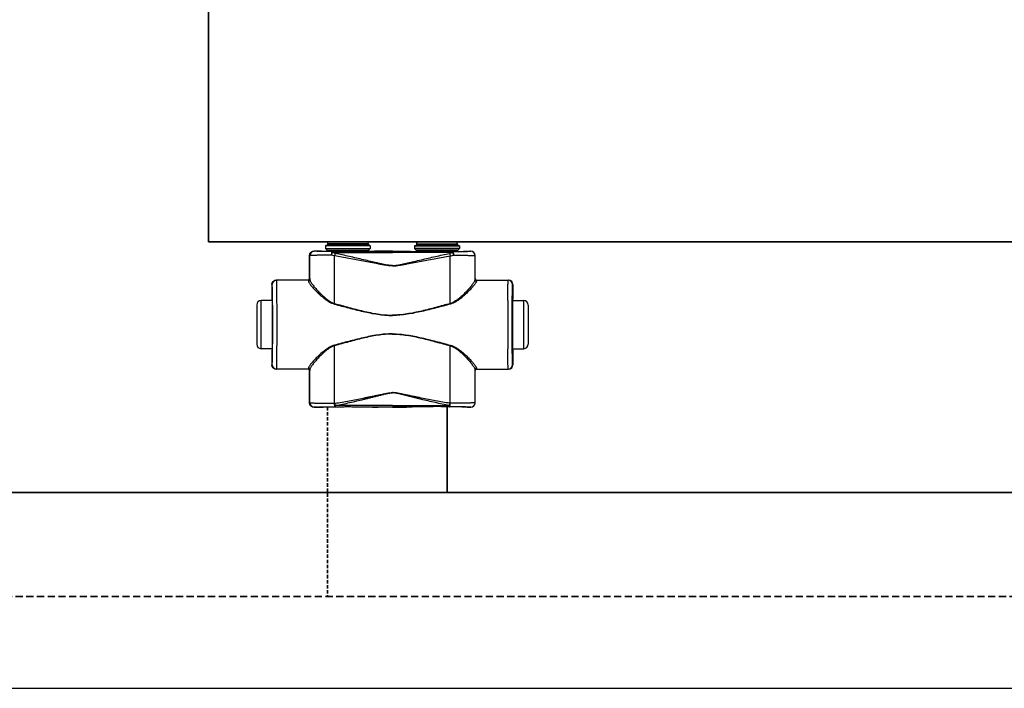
# Model space of a CAD drawing. Header units: millimetres. Extents: x 14365 to 105143, y -126377 to -22383.
# Tile 29 of 191: x 35556 to 36108, y -126377 to -126002. Entities that reach past the tile are written whole.
import ezdxf

# ---------------------------------------------------------------- set-up
doc = ezdxf.new("R2010")
doc.units = ezdxf.units.MM
doc.linetypes.add('VERDECKT', pattern=[9.525, 6.35, -3.175])
doc.linetypes.add('ČÁRKOVANÁ', pattern=[0.75, 0.5, -0.25])
for name, color, linetype, lineweight in [('UT_POTRUBI - PŘÍVOD', 1, 'Continuous', 35), ('UT_POTRUBI - ZPÁTEČKA', 5, 'ČÁRKOVANÁ', 35), ('UT_SCHÉMA_PŘÍVOD', 10, 'Continuous', 35), ('UT_SCHÉMA_ZPÁTEČKA', 172, 'VERDECKT', 35), ('UT_ZAŘÍZENÍ - OT', 3, 'Continuous', 35)]:
    doc.layers.add(name, color=color, linetype=linetype, lineweight=lineweight)

msp = doc.modelspace()

# ---------------------------------------------------------------- linework, layer by layer
at = {"color": 0, "linetype": 'Continuous'}
for p, q in [((35727.45, -126128.53), (35727.15, -126128.83)), ((35752.35, -126128.83), (35727.15, -126128.83)), ((35727.15, -126128.83), (35727.15, -126130.23)), ((35727.15, -126130.23), (35728.1, -126131.19)), ((35727.15, -126130.23), (35752.35, -126130.23)), ((35752.05, -126128.53), (35727.45, -126128.53)), ((35728.1, -126131.19), (35751.4, -126131.19)), ((35751.25, -126127.73), (35728.25, -126127.73)), ((35728.25, -126127.73), (35728.25, -126128.43)), ((35751.25, -126128.43), (35728.25, -126128.43)), ((35728.25, -126131.54), (35751.25, -126131.54)), ((35728.25, -126131.54), (35728.25, -126131.9)), ((35750.15, -126126.63), (35729.35, -126126.63)), ((35751.25, -126127.73), (35751.25, -126128.43)), ((35751.25, -126131.54), (35751.25, -126131.9)), ((35752.35, -126130.23), (35751.4, -126131.19)), ((35752.05, -126128.53), (35752.35, -126128.83)), ((35752.35, -126128.83), (35752.35, -126130.23)), ((35777.45, -126128.53), (35777.15, -126128.83)), ((35777.15, -126128.83), (35802.35, -126128.83)), ((35777.15, -126128.83), (35777.15, -126130.23)), ((35802.35, -126130.23), (35777.15, -126130.23)), ((35777.15, -126130.23), (35778.1, -126131.19)), ((35777.45, -126128.53), (35802.05, -126128.53)), ((35801.4, -126131.19), (35778.1, -126131.19)), ((35778.25, -126127.73), (35778.25, -126128.43)), ((35778.25, -126127.73), (35801.25, -126127.73)), ((35778.25, -126128.43), (35801.25, -126128.43)), ((35801.25, -126131.54), (35778.25, -126131.54)), ((35778.25, -126131.54), (35778.25, -126131.9)), ((35779.35, -126126.63), (35800.15, -126126.63)), ((35801.25, -126127.73), (35801.25, -126128.43)), ((35801.25, -126131.54), (35801.25, -126131.9)), ((35802.35, -126130.23), (35801.4, -126131.19)), ((35802.05, -126128.53), (35802.35, -126128.83)), ((35802.35, -126128.83), (35802.35, -126130.23)), ((35718.37, -126134.36), (35718.25, -126134.23)), ((35718.25, -126147.23), (35718.25, -126134.23)), ((35720.87, -126131.86), (35720.75, -126131.73)), ((35722.4, -126131.73), (35720.75, -126131.73)), ((35722.75, -126131.84), (35722.4, -126131.73)), ((35735.9, -126131.92), (35731.05, -126131.92)), ((35731.05, -126132.62), (35731.05, -126131.92)), ((35731.05, -126132.62), (35764.75, -126132.62)), ((35764.75, -126131.92), (35743.6, -126131.92)), ((35758.5, -126131.73), (35756.75, -126131.84)), ((35764.75, -126131.73), (35758.5, -126131.73)), ((35764.75, -126131.73), (35771, -126131.73)), ((35764.75, -126131.92), (35785.9, -126131.92)), ((35798.45, -126132.62), (35764.75, -126132.62)), ((35771, -126131.73), (35772.75, -126131.84)), ((35793.6, -126131.92), (35798.45, -126131.92)), ((35798.45, -126132.62), (35798.45, -126131.92)), ((35806.75, -126131.84), (35807.1, -126131.73)), ((35807.1, -126131.73), (35808.75, -126131.73)), ((35808.63, -126131.86), (35808.75, -126131.73)), ((35811.13, -126134.36), (35811.25, -126134.23)), ((35811.25, -126147.23), (35811.25, -126134.23)), ((35717.55, -126148.03), (35699.55, -126148.03)), ((35718.25, -126147.23), (35718.35, -126147.23)), ((35811.25, -126147.23), (35811.14, -126147.23)), ((35811.94, -126148.03), (35829.95, -126148.03)), ((35697.26, -126150.53), (35697.05, -126150.53)), ((35697.05, -126150.53), (35697.05, -126158.68)), ((35832.24, -126150.53), (35832.45, -126150.53)), ((35832.45, -126150.53), (35832.45, -126158.68)), ((35697.05, -126158.68), (35697.26, -126159.03)), ((35697.44, -126159.05), (35697.44, -126159.03)), ((35832.06, -126159.05), (35832.06, -126159.03)), ((35832.45, -126158.68), (35832.24, -126159.03)), ((35688.55, -126162.03), (35688.55, -126184.03)), ((35697.3, -126159.53), (35691.05, -126159.53)), ((35691.05, -126186.53), (35691.05, -126159.53)), ((35832.2, -126159.53), (35838.45, -126159.53)), ((35838.45, -126186.53), (35838.45, -126159.53)), ((35840.95, -126162.03), (35840.95, -126184.03)), ((35697.3, -126186.53), (35691.05, -126186.53)), ((35832.2, -126186.53), (35838.45, -126186.53)), ((35697.26, -126187.03), (35697.05, -126187.38)), ((35697.05, -126187.38), (35697.05, -126195.53)), ((35697.44, -126187.03), (35697.44, -126187.02)), ((35832.06, -126187.03), (35832.06, -126187.02)), ((35832.24, -126187.03), (35832.45, -126187.38)), ((35832.45, -126187.38), (35832.45, -126195.53)), ((35697.05, -126195.53), (35697.26, -126195.53)), ((35717.55, -126198.03), (35699.55, -126198.03)), ((35811.94, -126198.03), (35829.95, -126198.03)), ((35832.45, -126195.53), (35832.24, -126195.53)), ((35718.35, -126198.83), (35718.25, -126198.83)), ((35718.25, -126216.93), (35718.25, -126198.83)), ((35811.14, -126198.83), (35811.25, -126198.83)), ((35811.25, -126216.93), (35811.25, -126198.83)), ((35718.25, -126216.93), (35718.37, -126216.82)), ((35720.75, -126219.43), (35720.87, -126219.32)), ((35722.4, -126219.43), (35720.75, -126219.43)), ((35722.75, -126219.33), (35722.4, -126219.43)), ((35732.29, -126217.19), (35732.47, -126217.19)), ((35732.62, -126219.24), (35732.79, -126219.24)), ((35764.75, -126218.5), (35732.79, -126218.5)), ((35732.79, -126219.24), (35732.79, -126218.5)), ((35732.79, -126219.24), (35734.05, -126219.24)), ((35745.44, -126219.24), (35764.75, -126219.24)), ((35758.5, -126219.43), (35756.75, -126219.33)), ((35764.75, -126219.43), (35758.5, -126219.43)), ((35764.75, -126218.5), (35796.71, -126218.5)), ((35784.05, -126219.24), (35764.75, -126219.24)), ((35764.75, -126219.43), (35771, -126219.43)), ((35771, -126219.43), (35772.75, -126219.33)), ((35796.71, -126219.24), (35795.44, -126219.24)), ((35796.71, -126219.24), (35796.71, -126218.5)), ((35796.88, -126219.24), (35796.71, -126219.24)), ((35797.21, -126217.19), (35797.03, -126217.19)), ((35806.75, -126219.33), (35807.1, -126219.43)), ((35807.1, -126219.43), (35808.75, -126219.43)), ((35808.75, -126219.43), (35808.63, -126219.32)), ((35811.25, -126216.93), (35811.13, -126216.82))]:
    msp.add_line(p, q, dxfattribs=at)
at = {"ltscale": 8}
msp.add_line((31841.29, -126377.19), (105085.12, -126377.19), dxfattribs=at)
at = {"color": 0, "linetype": 'Continuous'}
for centre, radius, start, end in [((35727.75, -126131.54), 0.5, 0, 45), ((35729.35, -126127.73), 1.1, 90, 180), ((35729.35, -126128.43), 1.1, 180, 185.2187), ((35750.15, -126127.73), 1.1, 0, 90), ((35750.15, -126128.43), 1.1, 354.7813, 0), ((35751.75, -126131.54), 0.5, 135, 180), ((35777.75, -126131.54), 0.5, 0, 45), ((35779.35, -126127.73), 1.1, 90, 180), ((35779.35, -126128.43), 1.1, 180, 185.2187), ((35800.15, -126127.73), 1.1, 0, 90), ((35800.15, -126128.43), 1.1, 354.7813, 0), ((35801.75, -126131.54), 0.5, 135, 180), ((35720.87, -126134.36), 2.5, 90.0025, 179.9975), ((35808.63, -126134.36), 2.5, 0.0025, 89.9975), ((35699.76, -126150.53), 2.5, 90.0022, 180.0011), ((35717.55, -126147.23), 0.8, 270.0036, 359.9972), ((35811.94, -126147.23), 0.8, 180.0028, 269.9964), ((35829.74, -126150.53), 2.5, 359.9989, 89.9978), ((35691.05, -126162.03), 2.5, 90, 180), ((33257.59, -126173.03), 2442.41, 359.68325, 0.31675), ((38271.91, -126173.03), 2442.41, 179.68325, 180.31675), ((35838.45, -126162.03), 2.5, 0, 90), ((35691.05, -126184.03), 2.5, 180, 270), ((35838.45, -126184.03), 2.5, 270, 0), ((35699.76, -126195.53), 2.5, 179.9989, 269.9978), ((35717.55, -126198.83), 0.8, 0.0028, 89.9964), ((35811.94, -126198.83), 0.8, 90.0036, 179.9972), ((35829.74, -126195.53), 2.5, 270.0022, 0.0011), ((35720.87, -126216.82), 2.5, 180.0025, 269.9975), ((35808.63, -126216.82), 2.5, 270.0025, 359.9975)]:
    msp.add_arc(centre, radius, start, end, dxfattribs=at)
at = {"color": 0, "linetype": 'Continuous', "extrusion": (0, 0, -1)}
for centre, major_axis, ratio, start_param, end_param in [((35720.75, -126134.23), (-1.77, 1.77), 0.999973, -0.785384, 0.785384), ((35739.75, -126131.84), (-17, 0), 0.005236, 4.941076, 6.283185), ((35739.75, -126131.84), (-17, 0), 0.005236, 3.141593, 4.483702), ((35699.55, -126150.53), (-2.5, 0), 0.999945, 0, 1.570796), ((35717.45, -126147.23), (-0.8, 0), 0.999986, -3.141593, -1.659157), ((35697.26, -126173.03), (0, 14), 0.010472, 0, 3.141593), ((35699.55, -126195.53), (-2.5, 0), 0.999945, -1.570796, 0), ((35717.45, -126198.83), (0.8, 0), 0.999986, -1.395381, 0), ((35720.75, -126216.93), (1.77, 1.77), 0.999973, -3.926977, -2.356208), ((35739.75, -126219.33), (-17, 0), 0.005236, 0, 1.229157), ((35739.75, -126219.33), (-17, 0), 0.005236, 1.912436, 3.141593)]:
    msp.add_ellipse(centre, major_axis=major_axis, ratio=ratio, start_param=start_param, end_param=end_param, dxfattribs=at)
at = {"color": 0, "linetype": 'Continuous'}
for centre, major_axis, ratio, start_param, end_param in [((35789.75, -126131.84), (17, 0), 0.005236, 3.141593, 4.483702), ((35789.75, -126131.84), (17, 0), 0.005236, 4.941076, 6.283185), ((35808.75, -126134.23), (1.77, 1.77), 0.999973, -0.785384, 0.785384), ((35812.05, -126147.23), (0.8, 0), 0.999986, -3.141593, -1.659157), ((35829.95, -126150.53), (2.5, 0), 0.999945, 0, 1.570796), ((35832.24, -126173.03), (0, 14), 0.010472, 0, 3.141593), ((35812.05, -126198.83), (-0.8, 0), 0.999986, -1.395381, 0), ((35829.95, -126195.53), (2.5, 0), 0.999945, -1.570796, 0), ((35789.75, -126219.33), (17, 0), 0.005236, 1.912436, 3.141593), ((35789.75, -126219.33), (17, 0), 0.005236, 0, 1.229157), ((35808.75, -126216.93), (-1.77, 1.77), 0.999973, -3.926977, -2.356208)]:
    msp.add_ellipse(centre, major_axis=major_axis, ratio=ratio, start_param=start_param, end_param=end_param, dxfattribs=at)
for points, knots in [([(35730.43, -126134.04), (35729.6, -126134.05), (35727.99, -126134.06), (35726.03, -126134.08), (35724.56, -126134.1), (35723.56, -126134.11), (35722.63, -126134.13), (35721.78, -126134.15), (35721.01, -126134.17), (35720.34, -126134.2), (35719.76, -126134.22), (35719.34, -126134.24), (35719.06, -126134.26), (35718.88, -126134.27), (35718.73, -126134.29), (35718.61, -126134.3), (35718.51, -126134.31), (35718.44, -126134.32), (35718.4, -126134.34), (35718.37, -126134.35), (35718.37, -126134.36)], [0, 0, 0, 0, 0.207034, 0.39928, 0.488214, 0.57154, 0.648707, 0.71921, 0.782588, 0.838437, 0.886403, 0.926186, 0.942933, 0.957549, 0.970012, 0.98031, 0.988432, 0.994377, 0.998178, 1, 1, 1, 1]), ([(35718.38, -126147.77), (35718.38, -126146.65), (35718.38, -126142.18), (35718.37, -126137.71), (35718.37, -126134.36)], [0, 0, 0, 0, 0.250733, 1, 1, 1, 1]), ([(35731.05, -126131.92), (35730.34, -126131.92), (35728.99, -126131.92), (35727.33, -126131.92), (35726.09, -126131.91), (35725.24, -126131.91), (35724.46, -126131.9), (35723.74, -126131.9), (35723.1, -126131.89), (35722.53, -126131.89), (35722.04, -126131.88), (35721.69, -126131.88), (35721.45, -126131.88), (35721.3, -126131.87), (35721.17, -126131.87), (35721.07, -126131.87), (35721, -126131.87), (35720.95, -126131.86), (35720.92, -126131.86), (35720.9, -126131.86), (35720.89, -126131.86), (35720.88, -126131.86), (35720.87, -126131.86), (35720.87, -126131.86)], [0, 0, 0, 0, 0.207653, 0.400343, 0.489423, 0.572844, 0.650059, 0.720565, 0.783909, 0.839692, 0.887568, 0.927242, 0.943927, 0.958477, 0.970869, 0.981088, 0.989117, 0.992306, 0.994945, 0.997032, 0.998568, 0.999554, 1, 1, 1, 1]), ([(35731.05, -126131.92), (35730.96, -126131.93), (35730.86, -126132.04), (35730.78, -126132.17), (35730.71, -126132.32), (35730.63, -126132.55), (35730.56, -126132.86), (35730.5, -126133.22), (35730.46, -126133.62), (35730.44, -126133.9), (35730.43, -126134.04)], [0, 0, 0, 0, 0.117156, 0.161001, 0.211236, 0.330442, 0.472834, 0.634922, 0.812344, 1, 1, 1, 1]), ([(35731.05, -126132.62), (35730.92, -126132.83), (35730.69, -126133.29), (35730.52, -126133.78), (35730.43, -126134.04)], [0, 0, 0, 0, 0.464895, 1, 1, 1, 1]), ([(35732.3, -126134.4), (35732.14, -126134.38), (35731.51, -126134.29), (35730.89, -126134.15), (35730.43, -126134.04)], [0, 0, 0, 0, 0.252579, 1, 1, 1, 1]), ([(35732.62, -126133.07), (35732.49, -126133.04), (35731.95, -126132.92), (35731.43, -126132.76), (35731.05, -126132.62)], [0, 0, 0, 0, 0.253704, 1, 1, 1, 1]), ([(35732.62, -126133.07), (35732.56, -126133.27), (35732.44, -126133.71), (35732.34, -126134.16), (35732.3, -126134.4)], [0, 0, 0, 0, 0.464569, 1, 1, 1, 1]), ([(35764.75, -126140.04), (35764.75, -126140.04), (35764.06, -126140.04), (35762.68, -126139.96), (35760.63, -126139.68), (35758.59, -126139.33), (35755.88, -126138.83), (35752.51, -126138.16), (35748.46, -126137.37), (35744.41, -126136.58), (35740.37, -126135.82), (35736.34, -126135.09), (35733.64, -126134.63), (35732.3, -126134.4)], [0.5000015, 0.5000015, 0.5000015, 0.5000015, 0.500002, 0.5313979, 0.5627848, 0.5941575, 0.6255147, 0.6881766, 0.7507583, 0.8132458, 0.8756245, 0.9378805, 1, 1, 1, 1]), ([(35732.31, -126161.18), (35732.31, -126158.94), (35732.31, -126150.01), (35732.3, -126141.09), (35732.3, -126134.4)], [0, 0, 0, 0, 0.250952, 1, 1, 1, 1]), ([(35764.75, -126139.86), (35764.75, -126139.86), (35764.4, -126139.86), (35763.71, -126139.84), (35762.34, -126139.7), (35760.64, -126139.42), (35758.62, -126139), (35756.61, -126138.54), (35754.6, -126138.07), (35751.93, -126137.43), (35748.59, -126136.63), (35744.6, -126135.69), (35740.6, -126134.77), (35736.61, -126133.89), (35733.95, -126133.34), (35732.62, -126133.07)], [0.499995, 0.499995, 0.499995, 0.499995, 0.4999958, 0.5157333, 0.5314718, 0.5629204, 0.5943483, 0.6257534, 0.6571339, 0.6884877, 0.7511054, 0.813586, 0.8759088, 0.9380534, 1, 1, 1, 1]), ([(35743.6, -126131.92), (35742.97, -126131.93), (35741.68, -126131.95), (35739.75, -126131.97), (35737.82, -126131.95), (35736.53, -126131.93), (35735.9, -126131.92)], [0, 0, 0, 0, 0.248355, 0.5, 0.751645, 1, 1, 1, 1]), ([(35764.75, -126139.86), (35764.75, -126139.86), (35765.09, -126139.86), (35765.78, -126139.84), (35767.16, -126139.7), (35768.86, -126139.42), (35770.88, -126139), (35772.89, -126138.54), (35774.9, -126138.07), (35777.57, -126137.43), (35780.91, -126136.63), (35784.9, -126135.69), (35788.9, -126134.77), (35792.89, -126133.89), (35795.55, -126133.34), (35796.88, -126133.07)], [0.499995, 0.499995, 0.499995, 0.499995, 0.4999958, 0.5157333, 0.5314718, 0.5629204, 0.5943483, 0.6257534, 0.6571339, 0.6884877, 0.7511054, 0.813586, 0.8759088, 0.9380534, 1, 1, 1, 1]), ([(35764.75, -126140.04), (35764.75, -126140.04), (35765.44, -126140.04), (35766.82, -126139.96), (35768.87, -126139.68), (35770.91, -126139.33), (35773.62, -126138.83), (35776.99, -126138.16), (35781.04, -126137.37), (35785.08, -126136.58), (35789.12, -126135.82), (35793.16, -126135.09), (35795.86, -126134.63), (35797.2, -126134.4)], [0.5000015, 0.5000015, 0.5000015, 0.5000015, 0.500002, 0.5313979, 0.5627848, 0.5941575, 0.6255147, 0.6881766, 0.7507583, 0.8132458, 0.8756245, 0.9378805, 1, 1, 1, 1]), ([(35785.9, -126131.92), (35786.53, -126131.93), (35787.82, -126131.95), (35789.75, -126131.97), (35791.68, -126131.95), (35792.97, -126131.93), (35793.6, -126131.92)], [0, 0, 0, 0, 0.248355, 0.5, 0.751645, 1, 1, 1, 1]), ([(35796.88, -126133.07), (35797.01, -126133.04), (35797.54, -126132.92), (35798.07, -126132.76), (35798.45, -126132.62)], [0, 0, 0, 0, 0.253704, 1, 1, 1, 1]), ([(35796.88, -126133.07), (35796.94, -126133.27), (35797.06, -126133.71), (35797.16, -126134.16), (35797.2, -126134.4)], [0, 0, 0, 0, 0.464569, 1, 1, 1, 1]), ([(35797.19, -126161.18), (35797.19, -126158.94), (35797.19, -126150.01), (35797.2, -126141.09), (35797.2, -126134.4)], [0, 0, 0, 0, 0.250952, 1, 1, 1, 1]), ([(35797.2, -126134.4), (35797.36, -126134.38), (35797.99, -126134.29), (35798.61, -126134.15), (35799.07, -126134.04)], [0, 0, 0, 0, 0.252579, 1, 1, 1, 1]), ([(35798.45, -126131.92), (35799.15, -126131.92), (35800.51, -126131.92), (35802.17, -126131.92), (35803.41, -126131.91), (35804.26, -126131.91), (35805.04, -126131.9), (35805.76, -126131.9), (35806.4, -126131.89), (35806.97, -126131.89), (35807.46, -126131.88), (35807.81, -126131.88), (35808.05, -126131.88), (35808.2, -126131.87), (35808.32, -126131.87), (35808.43, -126131.87), (35808.5, -126131.87), (35808.55, -126131.86), (35808.57, -126131.86), (35808.6, -126131.86), (35808.61, -126131.86), (35808.62, -126131.86), (35808.63, -126131.86), (35808.63, -126131.86)], [0, 0, 0, 0, 0.207653, 0.400343, 0.489423, 0.572844, 0.650059, 0.720565, 0.783909, 0.839692, 0.887568, 0.927242, 0.943927, 0.958477, 0.970869, 0.981088, 0.989117, 0.992306, 0.994945, 0.997032, 0.998568, 0.999554, 1, 1, 1, 1]), ([(35798.45, -126131.92), (35798.54, -126131.93), (35798.64, -126132.04), (35798.72, -126132.17), (35798.79, -126132.32), (35798.86, -126132.55), (35798.94, -126132.86), (35799, -126133.22), (35799.04, -126133.62), (35799.06, -126133.9), (35799.07, -126134.04)], [0, 0, 0, 0, 0.117156, 0.161001, 0.211236, 0.330442, 0.472834, 0.634922, 0.812344, 1, 1, 1, 1]), ([(35798.45, -126132.62), (35798.58, -126132.83), (35798.8, -126133.29), (35798.98, -126133.78), (35799.07, -126134.04)], [0, 0, 0, 0, 0.464895, 1, 1, 1, 1]), ([(35799.07, -126134.04), (35799.9, -126134.05), (35801.51, -126134.06), (35803.47, -126134.08), (35804.94, -126134.1), (35805.94, -126134.11), (35806.87, -126134.13), (35807.72, -126134.15), (35808.48, -126134.17), (35809.16, -126134.2), (35809.73, -126134.22), (35810.16, -126134.24), (35810.44, -126134.26), (35810.62, -126134.27), (35810.77, -126134.29), (35810.89, -126134.3), (35810.99, -126134.31), (35811.06, -126134.32), (35811.1, -126134.34), (35811.13, -126134.35), (35811.13, -126134.36)], [0, 0, 0, 0, 0.207034, 0.39928, 0.488214, 0.57154, 0.648707, 0.71921, 0.782588, 0.838437, 0.886403, 0.926186, 0.942933, 0.957549, 0.970012, 0.98031, 0.988432, 0.994377, 0.998178, 1, 1, 1, 1]), ([(35811.12, -126147.77), (35811.12, -126146.65), (35811.12, -126142.18), (35811.12, -126137.71), (35811.13, -126134.36)], [0, 0, 0, 0, 0.250733, 1, 1, 1, 1]), ([(35699.96, -126159.53), (35699.95, -126158.69), (35699.94, -126157.1), (35699.92, -126155.16), (35699.91, -126153.74), (35699.9, -126152.79), (35699.89, -126151.91), (35699.87, -126151.12), (35699.86, -126150.42), (35699.85, -126149.8), (35699.83, -126149.28), (35699.82, -126148.89), (35699.81, -126148.64), (35699.8, -126148.48), (35699.8, -126148.35), (35699.79, -126148.24), (35699.78, -126148.15), (35699.78, -126148.09), (35699.77, -126148.05), (35699.76, -126148.04), (35699.76, -126148.03), (35699.76, -126148.03)], [0, 0, 0, 0, 0.218984, 0.416191, 0.505653, 0.588551, 0.664564, 0.733396, 0.794781, 0.848478, 0.894279, 0.932006, 0.947796, 0.961515, 0.973152, 0.982695, 0.990138, 0.995479, 0.998726, 0.999584, 1, 1, 1, 1]), ([(35717.55, -126148.03), (35717.55, -126148.03), (35717.56, -126148.04), (35717.56, -126148.04), (35717.56, -126148.05), (35717.56, -126148.07), (35717.56, -126148.11), (35717.57, -126148.17), (35717.57, -126148.24), (35717.57, -126148.33), (35717.58, -126148.44), (35717.58, -126148.51), (35717.58, -126148.55)], [0, 0, 0, 0, 0.005122, 0.017304, 0.037118, 0.064661, 0.143035, 0.252499, 0.393016, 0.564526, 0.766907, 1, 1, 1, 1]), ([(35718.38, -126147.77), (35718.38, -126147.87), (35718.34, -126148.08), (35718.16, -126148.34), (35717.89, -126148.51), (35717.69, -126148.55), (35717.58, -126148.55)], [0, 0, 0, 0, 0.247572, 0.496581, 0.747591, 1, 1, 1, 1]), ([(35718.35, -126147.23), (35718.35, -126147.23), (35718.36, -126147.24), (35718.36, -126147.24), (35718.36, -126147.25), (35718.36, -126147.28), (35718.36, -126147.31), (35718.37, -126147.37), (35718.37, -126147.45), (35718.37, -126147.54), (35718.38, -126147.65), (35718.38, -126147.73), (35718.38, -126147.77)], [0, 0, 0, 0, 0.005057, 0.017214, 0.037015, 0.06455, 0.142921, 0.252392, 0.392925, 0.564459, 0.766871, 1, 1, 1, 1]), ([(35718.38, -126147.77), (35718.38, -126147.84), (35718.4, -126147.98), (35718.47, -126148.21), (35718.58, -126148.47), (35718.77, -126148.88), (35719.11, -126149.44), (35719.61, -126150.17), (35720.22, -126150.97), (35721.19, -126152.19), (35722.61, -126153.81), (35724.54, -126155.83), (35726.35, -126157.52), (35727.97, -126158.84), (35729.75, -126160.1), (35731.24, -126160.87), (35732.31, -126161.18)], [0, 0, 0, 0, 0.010286, 0.022433, 0.036551, 0.052653, 0.090607, 0.135698, 0.187142, 0.244158, 0.372094, 0.514728, 0.6685, 0.748767, 0.830965, 1, 1, 1, 1]), ([(35811.12, -126147.77), (35811.12, -126147.84), (35811.1, -126147.98), (35811.03, -126148.21), (35810.92, -126148.47), (35810.73, -126148.88), (35810.39, -126149.44), (35809.89, -126150.17), (35809.28, -126150.97), (35808.31, -126152.19), (35806.89, -126153.81), (35804.96, -126155.83), (35803.15, -126157.52), (35801.53, -126158.84), (35799.75, -126160.1), (35798.26, -126160.87), (35797.19, -126161.18)], [0, 0, 0, 0, 0.010286, 0.022433, 0.036551, 0.052653, 0.090607, 0.135698, 0.187142, 0.244158, 0.372094, 0.514728, 0.6685, 0.748767, 0.830965, 1, 1, 1, 1]), ([(35811.14, -126147.23), (35811.14, -126147.23), (35811.14, -126147.24), (35811.14, -126147.24), (35811.14, -126147.25), (35811.14, -126147.28), (35811.13, -126147.31), (35811.13, -126147.37), (35811.13, -126147.45), (35811.12, -126147.54), (35811.12, -126147.65), (35811.12, -126147.73), (35811.12, -126147.77)], [0, 0, 0, 0, 0.005057, 0.017214, 0.037015, 0.06455, 0.142921, 0.252392, 0.392925, 0.564459, 0.766871, 1, 1, 1, 1]), ([(35811.12, -126147.77), (35811.12, -126147.87), (35811.16, -126148.08), (35811.34, -126148.34), (35811.6, -126148.51), (35811.81, -126148.55), (35811.92, -126148.55)], [0, 0, 0, 0, 0.247572, 0.496581, 0.747591, 1, 1, 1, 1]), ([(35811.94, -126148.03), (35811.94, -126148.03), (35811.94, -126148.04), (35811.94, -126148.04), (35811.94, -126148.05), (35811.94, -126148.07), (35811.93, -126148.11), (35811.93, -126148.17), (35811.93, -126148.24), (35811.92, -126148.33), (35811.92, -126148.44), (35811.92, -126148.51), (35811.92, -126148.55)], [0, 0, 0, 0, 0.005122, 0.017304, 0.037118, 0.064661, 0.143035, 0.252499, 0.393016, 0.564526, 0.766907, 1, 1, 1, 1]), ([(35829.54, -126159.53), (35829.55, -126158.69), (35829.56, -126157.1), (35829.57, -126155.16), (35829.59, -126153.74), (35829.6, -126152.79), (35829.61, -126151.91), (35829.63, -126151.12), (35829.64, -126150.42), (35829.65, -126149.8), (35829.67, -126149.28), (35829.68, -126148.89), (35829.69, -126148.64), (35829.7, -126148.48), (35829.7, -126148.35), (35829.71, -126148.24), (35829.72, -126148.15), (35829.72, -126148.09), (35829.73, -126148.05), (35829.73, -126148.04), (35829.74, -126148.03), (35829.74, -126148.03)], [0, 0, 0, 0, 0.218984, 0.416191, 0.505653, 0.588551, 0.664564, 0.733396, 0.794781, 0.848478, 0.894279, 0.932006, 0.947796, 0.961515, 0.973152, 0.982695, 0.990138, 0.995479, 0.998726, 0.999584, 1, 1, 1, 1]), ([(35697.44, -126159.03), (35697.44, -126158.4), (35697.43, -126157.21), (35697.41, -126155.77), (35697.4, -126154.72), (35697.39, -126154.01), (35697.37, -126153.37), (35697.36, -126152.79), (35697.35, -126152.27), (35697.34, -126151.82), (35697.33, -126151.44), (35697.31, -126151.16), (35697.31, -126150.97), (35697.3, -126150.86), (35697.29, -126150.76), (35697.29, -126150.68), (35697.28, -126150.62), (35697.27, -126150.57), (35697.27, -126150.55), (35697.26, -126150.53), (35697.26, -126150.53)], [0, 0, 0, 0, 0.221931, 0.420259, 0.509783, 0.592499, 0.668149, 0.736495, 0.797321, 0.850436, 0.895675, 0.932895, 0.948462, 0.961984, 0.973451, 0.982856, 0.990196, 0.99547, 0.998697, 1, 1, 1, 1]), ([(35717.58, -126148.55), (35717.58, -126148.62), (35717.61, -126148.76), (35717.68, -126148.98), (35717.79, -126149.23), (35718, -126149.61), (35718.35, -126150.16), (35718.88, -126150.86), (35719.53, -126151.65), (35720.56, -126152.83), (35722.06, -126154.41), (35724.11, -126156.38), (35726.02, -126158.02), (35727.71, -126159.28), (35729.57, -126160.49), (35731.12, -126161.22), (35732.21, -126161.51)], [0, 0, 0, 0, 0.009694, 0.02127, 0.034861, 0.050494, 0.087694, 0.13227, 0.183417, 0.240322, 0.368483, 0.511765, 0.666448, 0.747227, 0.829948, 1, 1, 1, 1]), ([(35811.92, -126148.55), (35811.92, -126148.62), (35811.89, -126148.76), (35811.82, -126148.98), (35811.71, -126149.23), (35811.5, -126149.61), (35811.15, -126150.16), (35810.62, -126150.86), (35809.97, -126151.65), (35808.94, -126152.83), (35807.43, -126154.41), (35805.39, -126156.38), (35803.48, -126158.02), (35801.78, -126159.28), (35799.93, -126160.49), (35798.38, -126161.22), (35797.29, -126161.51)], [0, 0, 0, 0, 0.009694, 0.02127, 0.034861, 0.050494, 0.087694, 0.13227, 0.183417, 0.240322, 0.368483, 0.511765, 0.666448, 0.747227, 0.829948, 1, 1, 1, 1]), ([(35832.06, -126159.03), (35832.06, -126158.4), (35832.07, -126157.21), (35832.09, -126155.77), (35832.1, -126154.72), (35832.11, -126154.01), (35832.12, -126153.37), (35832.14, -126152.79), (35832.15, -126152.27), (35832.16, -126151.82), (35832.17, -126151.44), (35832.18, -126151.16), (35832.19, -126150.97), (35832.2, -126150.86), (35832.21, -126150.76), (35832.21, -126150.68), (35832.22, -126150.62), (35832.23, -126150.57), (35832.23, -126150.55), (35832.24, -126150.53), (35832.24, -126150.53)], [0, 0, 0, 0, 0.221931, 0.420259, 0.509783, 0.592499, 0.668149, 0.736495, 0.797321, 0.850436, 0.895675, 0.932895, 0.948462, 0.961984, 0.973451, 0.982856, 0.990196, 0.99547, 0.998697, 1, 1, 1, 1]), ([(35697.44, -126187.02), (35697.46, -126184.83), (35697.49, -126180.17), (35697.5, -126173.03), (35697.49, -126165.9), (35697.46, -126161.24), (35697.44, -126159.05)], [0, 0, 0, 0, 0.235226, 0.499987, 0.764754, 1, 1, 1, 1]), ([(35832.06, -126187.02), (35832.04, -126184.83), (35832.01, -126180.17), (35832, -126173.03), (35832.01, -126165.9), (35832.04, -126161.24), (35832.06, -126159.05)], [0, 0, 0, 0, 0.235226, 0.499987, 0.764754, 1, 1, 1, 1]), ([(35732.31, -126161.18), (35732.3, -126161.21), (35732.27, -126161.32), (35732.24, -126161.43), (35732.21, -126161.51)], [0, 0, 0, 0, 0.258378, 1, 1, 1, 1]), ([(35732.21, -126161.51), (35734.87, -126162.23), (35738.87, -126163.3), (35744.23, -126164.67), (35748.27, -126165.64), (35752.34, -126166.52), (35756.44, -126167.25), (35759.89, -126167.66), (35762.66, -126167.84), (35764.05, -126167.87), (35764.75, -126167.87), (35764.75, -126167.87)], [0, 0, 0, 0, 0.1245061, 0.1869228, 0.2494269, 0.3120016, 0.3746311, 0.4372993, 0.4686472, 0.4999998, 0.5, 0.5, 0.5, 0.5]), ([(35732.31, -126161.18), (35734.96, -126161.92), (35738.95, -126163.02), (35744.28, -126164.43), (35748.31, -126165.43), (35752.37, -126166.33), (35756.46, -126167.08), (35759.9, -126167.51), (35762.67, -126167.69), (35764.06, -126167.72), (35764.75, -126167.72), (35764.75, -126167.72)], [0, 0, 0, 0, 0.1244767, 0.1868883, 0.2493924, 0.3119715, 0.3746087, 0.437287, 0.4686409, 0.4999998, 0.5, 0.5, 0.5, 0.5]), ([(35797.19, -126161.18), (35794.53, -126161.92), (35790.55, -126163.02), (35785.21, -126164.43), (35781.19, -126165.43), (35777.13, -126166.33), (35773.04, -126167.08), (35769.6, -126167.51), (35766.83, -126167.69), (35765.44, -126167.72), (35764.75, -126167.72), (35764.75, -126167.72)], [0, 0, 0, 0, 0.1244767, 0.1868883, 0.2493924, 0.3119715, 0.3746087, 0.437287, 0.4686409, 0.4999998, 0.5, 0.5, 0.5, 0.5]), ([(35797.29, -126161.51), (35794.63, -126162.23), (35790.62, -126163.3), (35785.27, -126164.67), (35781.23, -126165.64), (35777.16, -126166.52), (35773.06, -126167.25), (35769.61, -126167.66), (35766.83, -126167.84), (35765.44, -126167.87), (35764.75, -126167.87), (35764.75, -126167.87)], [0, 0, 0, 0, 0.1245061, 0.1869228, 0.2494269, 0.3120016, 0.3746311, 0.4372993, 0.4686472, 0.4999998, 0.5, 0.5, 0.5, 0.5]), ([(35797.19, -126161.18), (35797.2, -126161.21), (35797.23, -126161.32), (35797.26, -126161.43), (35797.29, -126161.51)], [0, 0, 0, 0, 0.258378, 1, 1, 1, 1]), ([(35764.75, -126178.2), (35763.36, -126178.2), (35760.58, -126178.32), (35756.44, -126178.82), (35752.34, -126179.55), (35748.27, -126180.42), (35744.23, -126181.4), (35738.87, -126182.77), (35734.87, -126183.84), (35732.21, -126184.56)], [0.5, 0.5, 0.5, 0.5, 0.5626889, 0.6253582, 0.6879892, 0.7505657, 0.8130716, 0.8754902, 1, 1, 1, 1]), ([(35764.75, -126178.35), (35763.36, -126178.35), (35760.59, -126178.47), (35756.46, -126178.99), (35752.37, -126179.74), (35748.31, -126180.64), (35744.28, -126181.64), (35738.95, -126183.05), (35734.96, -126184.15), (35732.31, -126184.89)], [0.5, 0.5, 0.5, 0.5, 0.5627005, 0.6253799, 0.6880187, 0.7505997, 0.8131057, 0.8755193, 1, 1, 1, 1]), ([(35764.75, -126178.2), (35766.14, -126178.2), (35768.92, -126178.32), (35773.06, -126178.82), (35777.16, -126179.55), (35781.23, -126180.42), (35785.27, -126181.4), (35790.62, -126182.77), (35794.63, -126183.84), (35797.29, -126184.56)], [0.5, 0.5, 0.5, 0.5, 0.5626889, 0.6253582, 0.6879892, 0.7505657, 0.8130716, 0.8754902, 1, 1, 1, 1]), ([(35764.75, -126178.35), (35766.14, -126178.35), (35768.91, -126178.47), (35773.04, -126178.99), (35777.13, -126179.74), (35781.19, -126180.64), (35785.21, -126181.64), (35790.55, -126183.05), (35794.53, -126184.15), (35797.19, -126184.89)], [0.5, 0.5, 0.5, 0.5, 0.5627005, 0.6253799, 0.6880187, 0.7505997, 0.8131057, 0.8755193, 1, 1, 1, 1]), ([(35699.76, -126198.03), (35699.76, -126198.03), (35699.76, -126198.03), (35699.77, -126198.01), (35699.78, -126197.98), (35699.78, -126197.92), (35699.79, -126197.83), (35699.8, -126197.72), (35699.8, -126197.59), (35699.81, -126197.43), (35699.82, -126197.17), (35699.83, -126196.79), (35699.85, -126196.27), (35699.86, -126195.65), (35699.87, -126194.94), (35699.89, -126194.15), (35699.9, -126193.28), (35699.91, -126192.33), (35699.92, -126190.91), (35699.94, -126188.97), (35699.95, -126187.38), (35699.96, -126186.54)], [0, 0, 0, 0, 0.000416, 0.001274, 0.004521, 0.009862, 0.017305, 0.026849, 0.038485, 0.052204, 0.067994, 0.105721, 0.151522, 0.205219, 0.266604, 0.335437, 0.411449, 0.494347, 0.58381, 0.781016, 1, 1, 1, 1]), ([(35732.21, -126184.56), (35731.12, -126184.85), (35729.57, -126185.58), (35727.71, -126186.79), (35726.02, -126188.05), (35724.11, -126189.69), (35722.06, -126191.65), (35720.56, -126193.24), (35719.53, -126194.42), (35718.88, -126195.2), (35718.35, -126195.91), (35718, -126196.45), (35717.79, -126196.84), (35717.68, -126197.09), (35717.61, -126197.31), (35717.58, -126197.45), (35717.58, -126197.51)], [0, 0, 0, 0, 0.170052, 0.252774, 0.333553, 0.488235, 0.631517, 0.759678, 0.816583, 0.86773, 0.912306, 0.949506, 0.965139, 0.978731, 0.990306, 1, 1, 1, 1]), ([(35732.31, -126184.89), (35731.24, -126185.2), (35729.75, -126185.97), (35727.97, -126187.23), (35726.35, -126188.54), (35724.54, -126190.24), (35722.61, -126192.25), (35721.19, -126193.88), (35720.22, -126195.09), (35719.61, -126195.9), (35719.11, -126196.63), (35718.77, -126197.19), (35718.58, -126197.59), (35718.47, -126197.85), (35718.4, -126198.08), (35718.38, -126198.23), (35718.38, -126198.3)], [0, 0, 0, 0, 0.169036, 0.251233, 0.3315, 0.485272, 0.627906, 0.755842, 0.812858, 0.864302, 0.909393, 0.947347, 0.963449, 0.977567, 0.989714, 1, 1, 1, 1]), ([(35732.31, -126184.89), (35732.3, -126184.86), (35732.27, -126184.75), (35732.24, -126184.64), (35732.21, -126184.56)], [0, 0, 0, 0, 0.258378, 1, 1, 1, 1]), ([(35732.29, -126217.19), (35732.29, -126214.51), (35732.3, -126203.75), (35732.31, -126192.98), (35732.31, -126184.89)], [0, 0, 0, 0, 0.248459, 1, 1, 1, 1]), ([(35797.19, -126184.89), (35797.2, -126184.86), (35797.23, -126184.75), (35797.26, -126184.64), (35797.29, -126184.56)], [0, 0, 0, 0, 0.258378, 1, 1, 1, 1]), ([(35797.19, -126184.89), (35798.26, -126185.2), (35799.75, -126185.97), (35801.53, -126187.23), (35803.15, -126188.54), (35804.96, -126190.24), (35806.89, -126192.25), (35808.31, -126193.88), (35809.28, -126195.09), (35809.89, -126195.9), (35810.39, -126196.63), (35810.73, -126197.19), (35810.92, -126197.59), (35811.03, -126197.85), (35811.1, -126198.08), (35811.12, -126198.23), (35811.12, -126198.3)], [0, 0, 0, 0, 0.169036, 0.251233, 0.3315, 0.485272, 0.627906, 0.755842, 0.812858, 0.864302, 0.909393, 0.947347, 0.963449, 0.977567, 0.989714, 1, 1, 1, 1]), ([(35797.21, -126217.19), (35797.2, -126214.51), (35797.2, -126203.75), (35797.19, -126192.98), (35797.19, -126184.89)], [0, 0, 0, 0, 0.248459, 1, 1, 1, 1]), ([(35797.29, -126184.56), (35798.38, -126184.85), (35799.93, -126185.58), (35801.78, -126186.79), (35803.48, -126188.05), (35805.39, -126189.69), (35807.43, -126191.65), (35808.94, -126193.24), (35809.97, -126194.42), (35810.62, -126195.2), (35811.15, -126195.91), (35811.5, -126196.45), (35811.71, -126196.84), (35811.82, -126197.09), (35811.89, -126197.31), (35811.92, -126197.45), (35811.92, -126197.51)], [0, 0, 0, 0, 0.170052, 0.252774, 0.333553, 0.488235, 0.631517, 0.759678, 0.816583, 0.86773, 0.912306, 0.949506, 0.965139, 0.978731, 0.990306, 1, 1, 1, 1]), ([(35829.74, -126198.03), (35829.74, -126198.03), (35829.73, -126198.03), (35829.73, -126198.01), (35829.72, -126197.98), (35829.72, -126197.92), (35829.71, -126197.83), (35829.7, -126197.72), (35829.7, -126197.59), (35829.69, -126197.43), (35829.68, -126197.17), (35829.67, -126196.79), (35829.65, -126196.27), (35829.64, -126195.65), (35829.63, -126194.94), (35829.61, -126194.15), (35829.6, -126193.28), (35829.59, -126192.33), (35829.57, -126190.91), (35829.56, -126188.97), (35829.55, -126187.38), (35829.54, -126186.54)], [0, 0, 0, 0, 0.000416, 0.001274, 0.004521, 0.009862, 0.017305, 0.026849, 0.038485, 0.052204, 0.067994, 0.105721, 0.151522, 0.205219, 0.266604, 0.335437, 0.411449, 0.494347, 0.58381, 0.781016, 1, 1, 1, 1]), ([(35697.26, -126195.53), (35697.26, -126195.53), (35697.27, -126195.52), (35697.27, -126195.49), (35697.28, -126195.45), (35697.29, -126195.39), (35697.29, -126195.31), (35697.3, -126195.21), (35697.31, -126195.09), (35697.31, -126194.91), (35697.33, -126194.63), (35697.34, -126194.24), (35697.35, -126193.79), (35697.36, -126193.28), (35697.37, -126192.7), (35697.39, -126192.05), (35697.4, -126191.35), (35697.41, -126190.3), (35697.43, -126188.85), (35697.44, -126187.66), (35697.44, -126187.03)], [0, 0, 0, 0, 0.001303, 0.00453, 0.009804, 0.017144, 0.026549, 0.038016, 0.051538, 0.067105, 0.104325, 0.149564, 0.202679, 0.263505, 0.331851, 0.407501, 0.490217, 0.579741, 0.778069, 1, 1, 1, 1]), ([(35832.24, -126195.53), (35832.24, -126195.53), (35832.23, -126195.52), (35832.23, -126195.49), (35832.22, -126195.45), (35832.21, -126195.39), (35832.21, -126195.31), (35832.2, -126195.21), (35832.19, -126195.09), (35832.18, -126194.91), (35832.17, -126194.63), (35832.16, -126194.24), (35832.15, -126193.79), (35832.14, -126193.28), (35832.12, -126192.7), (35832.11, -126192.05), (35832.1, -126191.35), (35832.09, -126190.3), (35832.07, -126188.85), (35832.06, -126187.66), (35832.06, -126187.03)], [0, 0, 0, 0, 0.001303, 0.00453, 0.009804, 0.017144, 0.026549, 0.038016, 0.051538, 0.067105, 0.104325, 0.149564, 0.202679, 0.263505, 0.331851, 0.407501, 0.490217, 0.579741, 0.778069, 1, 1, 1, 1]), ([(35717.58, -126197.51), (35717.58, -126197.55), (35717.58, -126197.63), (35717.57, -126197.74), (35717.57, -126197.82), (35717.57, -126197.9), (35717.56, -126197.95), (35717.56, -126197.99), (35717.56, -126198.01), (35717.56, -126198.02), (35717.56, -126198.03), (35717.55, -126198.03), (35717.55, -126198.03)], [0, 0, 0, 0, 0.233093, 0.435474, 0.606984, 0.747501, 0.856965, 0.935339, 0.962882, 0.982696, 0.994878, 1, 1, 1, 1]), ([(35718.38, -126198.3), (35718.38, -126198.2), (35718.34, -126197.99), (35718.16, -126197.73), (35717.89, -126197.56), (35717.69, -126197.51), (35717.58, -126197.51)], [0, 0, 0, 0, 0.247572, 0.496581, 0.747591, 1, 1, 1, 1]), ([(35811.12, -126198.3), (35811.12, -126198.2), (35811.16, -126197.99), (35811.34, -126197.73), (35811.6, -126197.56), (35811.81, -126197.51), (35811.92, -126197.51)], [0, 0, 0, 0, 0.247572, 0.496581, 0.747591, 1, 1, 1, 1]), ([(35811.92, -126197.51), (35811.92, -126197.55), (35811.92, -126197.63), (35811.92, -126197.74), (35811.93, -126197.82), (35811.93, -126197.9), (35811.93, -126197.95), (35811.94, -126197.99), (35811.94, -126198.01), (35811.94, -126198.02), (35811.94, -126198.03), (35811.94, -126198.03), (35811.94, -126198.03)], [0, 0, 0, 0, 0.233093, 0.435474, 0.606984, 0.747501, 0.856965, 0.935339, 0.962882, 0.982696, 0.994878, 1, 1, 1, 1]), ([(35718.38, -126198.3), (35718.38, -126198.34), (35718.38, -126198.42), (35718.37, -126198.53), (35718.37, -126198.62), (35718.37, -126198.69), (35718.36, -126198.75), (35718.36, -126198.79), (35718.36, -126198.81), (35718.36, -126198.82), (35718.36, -126198.83), (35718.35, -126198.83), (35718.35, -126198.83)], [0, 0, 0, 0, 0.23313, 0.435541, 0.607074, 0.747608, 0.857079, 0.93545, 0.962985, 0.982786, 0.994943, 1, 1, 1, 1]), ([(35718.37, -126216.82), (35718.37, -126215.28), (35718.37, -126209.11), (35718.38, -126202.93), (35718.38, -126198.3)], [0, 0, 0, 0, 0.248801, 1, 1, 1, 1]), ([(35811.13, -126216.82), (35811.13, -126215.28), (35811.12, -126209.11), (35811.12, -126202.93), (35811.12, -126198.3)], [0, 0, 0, 0, 0.248801, 1, 1, 1, 1]), ([(35811.12, -126198.3), (35811.12, -126198.34), (35811.12, -126198.42), (35811.12, -126198.53), (35811.13, -126198.62), (35811.13, -126198.69), (35811.13, -126198.75), (35811.14, -126198.79), (35811.14, -126198.81), (35811.14, -126198.82), (35811.14, -126198.83), (35811.14, -126198.83), (35811.14, -126198.83)], [0, 0, 0, 0, 0.23313, 0.435541, 0.607074, 0.747608, 0.857079, 0.93545, 0.962985, 0.982786, 0.994943, 1, 1, 1, 1]), ([(35732.47, -126217.19), (35733.81, -126216.96), (35736.5, -126216.51), (35740.52, -126215.78), (35744.55, -126215.02), (35747.9, -126214.36), (35750.59, -126213.83), (35752.6, -126213.42), (35754.62, -126213), (35756.63, -126212.59), (35758.65, -126212.17), (35760.33, -126211.83), (35761.68, -126211.57), (35763.03, -126211.32), (35764.06, -126211.18), (35764.75, -126211.18)], [0, 0, 0, 0, 0.0621172, 0.1243716, 0.1867502, 0.2492392, 0.2805207, 0.3118245, 0.3431487, 0.3744915, 0.4058513, 0.4372266, 0.4529199, 0.4686172, 0.5, 0.5, 0.5, 0.5]), ([(35732.79, -126218.5), (35734.12, -126218.23), (35736.78, -126217.68), (35740.75, -126216.8), (35744.74, -126215.89), (35748.05, -126215.1), (35750.71, -126214.45), (35752.7, -126213.96), (35754.7, -126213.46), (35756.69, -126212.96), (35758.69, -126212.46), (35760.36, -126212.04), (35761.7, -126211.73), (35763.04, -126211.43), (35764.06, -126211.26), (35764.75, -126211.26)], [0, 0, 0, 0, 0.0619437, 0.1240868, 0.1864104, 0.2488944, 0.2801902, 0.3115184, 0.3428764, 0.3742614, 0.4056711, 0.4371032, 0.4528275, 0.4685577, 0.5, 0.5, 0.5, 0.5]), ([(35797.03, -126217.19), (35795.69, -126216.96), (35793, -126216.51), (35788.98, -126215.78), (35784.95, -126215.02), (35781.6, -126214.36), (35778.91, -126213.83), (35776.9, -126213.42), (35774.88, -126213), (35772.86, -126212.59), (35770.85, -126212.17), (35769.16, -126211.83), (35767.82, -126211.57), (35766.46, -126211.32), (35765.44, -126211.18), (35764.75, -126211.18)], [0, 0, 0, 0, 0.0621172, 0.1243716, 0.1867502, 0.2492392, 0.2805207, 0.3118245, 0.3431487, 0.3744915, 0.4058513, 0.4372266, 0.4529199, 0.4686172, 0.5, 0.5, 0.5, 0.5]), ([(35796.71, -126218.5), (35795.38, -126218.23), (35792.72, -126217.68), (35788.74, -126216.8), (35784.76, -126215.89), (35781.44, -126215.1), (35778.79, -126214.45), (35776.79, -126213.96), (35774.8, -126213.46), (35772.8, -126212.96), (35770.81, -126212.46), (35769.14, -126212.04), (35767.8, -126211.73), (35766.46, -126211.43), (35765.43, -126211.26), (35764.75, -126211.26)], [0, 0, 0, 0, 0.0619437, 0.1240868, 0.1864104, 0.2488944, 0.2801902, 0.3115184, 0.3428764, 0.3742614, 0.4056711, 0.4371032, 0.4528275, 0.4685577, 0.5, 0.5, 0.5, 0.5]), ([(35718.37, -126216.82), (35718.37, -126216.82), (35718.4, -126216.84), (35718.45, -126216.85), (35718.53, -126216.87), (35718.65, -126216.89), (35718.79, -126216.9), (35718.97, -126216.92), (35719.18, -126216.94), (35719.51, -126216.96), (35720.01, -126216.99), (35720.69, -126217.02), (35721.48, -126217.04), (35722.37, -126217.07), (35723.36, -126217.09), (35724.44, -126217.11), (35725.61, -126217.13), (35727.29, -126217.15), (35729.53, -126217.17), (35731.35, -126217.18), (35732.29, -126217.19)], [0, 0, 0, 0, 0.001901, 0.0058, 0.011886, 0.020197, 0.030732, 0.043479, 0.058422, 0.075536, 0.116153, 0.165047, 0.22186, 0.286169, 0.35749, 0.43527, 0.518903, 0.607727, 0.798032, 1, 1, 1, 1]), ([(35720.87, -126219.32), (35720.87, -126219.31), (35720.87, -126219.31), (35720.89, -126219.31), (35720.9, -126219.31), (35720.93, -126219.31), (35720.96, -126219.31), (35721.02, -126219.31), (35721.1, -126219.3), (35721.22, -126219.3), (35721.37, -126219.3), (35721.55, -126219.29), (35721.75, -126219.29), (35721.97, -126219.29), (35722.32, -126219.28), (35722.82, -126219.28), (35723.48, -126219.27), (35724.24, -126219.27), (35725.07, -126219.26), (35725.98, -126219.26), (35726.97, -126219.26), (35728.39, -126219.25), (35730.28, -126219.25), (35731.82, -126219.25), (35732.62, -126219.24)], [0, 0, 0, 0, 0.000442, 0.001439, 0.003, 0.005125, 0.007814, 0.011067, 0.019262, 0.029696, 0.04235, 0.057205, 0.074237, 0.093413, 0.114703, 0.163471, 0.220191, 0.284451, 0.355774, 0.433617, 0.517377, 0.606395, 0.797271, 1, 1, 1, 1]), ([(35732.62, -126219.24), (35732.59, -126219.24), (35732.56, -126219.21), (35732.53, -126219.15), (35732.5, -126219.09), (35732.48, -126219), (35732.44, -126218.86), (35732.38, -126218.52), (35732.32, -126217.95), (35732.3, -126217.46), (35732.29, -126217.19)], [0, 0, 0, 0, 0.03281, 0.058939, 0.09263, 0.134005, 0.182986, 0.302653, 0.616803, 1, 1, 1, 1]), ([(35732.79, -126219.24), (35732.77, -126219.24), (35732.74, -126219.21), (35732.71, -126219.15), (35732.68, -126219.09), (35732.65, -126219), (35732.62, -126218.86), (35732.56, -126218.52), (35732.5, -126217.95), (35732.48, -126217.46), (35732.47, -126217.19)], [0, 0, 0, 0, 0.032697, 0.058797, 0.092469, 0.133835, 0.182813, 0.302491, 0.616704, 1, 1, 1, 1]), ([(35732.79, -126218.5), (35732.73, -126218.3), (35732.61, -126217.86), (35732.52, -126217.42), (35732.47, -126217.19)], [0, 0, 0, 0, 0.463333, 1, 1, 1, 1]), ([(35734.05, -126219.24), (35734.52, -126219.24), (35735.45, -126219.21), (35736.87, -126219.13), (35738.3, -126219.06), (35739.75, -126219.03), (35741.2, -126219.06), (35742.63, -126219.13), (35744.05, -126219.21), (35744.98, -126219.24), (35745.44, -126219.24)], [0, 0, 0, 0, 0.12176, 0.246313, 0.372689, 0.5, 0.627311, 0.753687, 0.87824, 1, 1, 1, 1]), ([(35795.44, -126219.24), (35794.98, -126219.24), (35794.05, -126219.21), (35792.63, -126219.13), (35791.2, -126219.06), (35789.75, -126219.03), (35788.3, -126219.06), (35786.87, -126219.13), (35785.45, -126219.21), (35784.52, -126219.24), (35784.05, -126219.24)], [0, 0, 0, 0, 0.12176, 0.246313, 0.372689, 0.5, 0.627311, 0.753687, 0.87824, 1, 1, 1, 1]), ([(35796.71, -126219.24), (35796.73, -126219.24), (35796.76, -126219.21), (35796.79, -126219.15), (35796.82, -126219.09), (35796.85, -126219), (35796.88, -126218.86), (35796.94, -126218.52), (35797, -126217.95), (35797.02, -126217.46), (35797.03, -126217.19)], [0, 0, 0, 0, 0.032697, 0.058797, 0.092469, 0.133835, 0.182813, 0.302491, 0.616704, 1, 1, 1, 1]), ([(35796.71, -126218.5), (35796.77, -126218.3), (35796.89, -126217.86), (35796.98, -126217.42), (35797.03, -126217.19)], [0, 0, 0, 0, 0.463333, 1, 1, 1, 1]), ([(35796.88, -126219.24), (35796.91, -126219.24), (35796.94, -126219.21), (35796.97, -126219.15), (35797, -126219.09), (35797.02, -126219), (35797.06, -126218.86), (35797.12, -126218.52), (35797.18, -126217.95), (35797.2, -126217.46), (35797.21, -126217.19)], [0, 0, 0, 0, 0.03281, 0.058939, 0.09263, 0.134005, 0.182986, 0.302653, 0.616803, 1, 1, 1, 1]), ([(35808.63, -126219.32), (35808.63, -126219.31), (35808.62, -126219.31), (35808.61, -126219.31), (35808.59, -126219.31), (35808.57, -126219.31), (35808.54, -126219.31), (35808.48, -126219.31), (35808.4, -126219.3), (35808.27, -126219.3), (35808.13, -126219.3), (35807.95, -126219.29), (35807.75, -126219.29), (35807.53, -126219.29), (35807.18, -126219.28), (35806.68, -126219.28), (35806.02, -126219.27), (35805.26, -126219.27), (35804.43, -126219.26), (35803.51, -126219.26), (35802.53, -126219.26), (35801.11, -126219.25), (35799.22, -126219.25), (35797.68, -126219.25), (35796.88, -126219.24)], [0, 0, 0, 0, 0.000442, 0.001439, 0.003, 0.005125, 0.007814, 0.011067, 0.019262, 0.029696, 0.04235, 0.057205, 0.074237, 0.093413, 0.114703, 0.163471, 0.220191, 0.284451, 0.355774, 0.433617, 0.517377, 0.606395, 0.797271, 1, 1, 1, 1]), ([(35811.13, -126216.82), (35811.13, -126216.82), (35811.1, -126216.84), (35811.05, -126216.85), (35810.97, -126216.87), (35810.85, -126216.89), (35810.71, -126216.9), (35810.53, -126216.92), (35810.32, -126216.94), (35809.99, -126216.96), (35809.49, -126216.99), (35808.81, -126217.02), (35808.02, -126217.04), (35807.13, -126217.07), (35806.14, -126217.09), (35805.05, -126217.11), (35803.89, -126217.13), (35802.21, -126217.15), (35799.97, -126217.17), (35798.15, -126217.18), (35797.21, -126217.19)], [0, 0, 0, 0, 0.001901, 0.0058, 0.011886, 0.020197, 0.030732, 0.043479, 0.058422, 0.075536, 0.116153, 0.165047, 0.22186, 0.286169, 0.35749, 0.43527, 0.518903, 0.607727, 0.798032, 1, 1, 1, 1])]:
    msp.add_open_spline(points, degree=3, knots=knots, dxfattribs=at)
at = {"layer": 'UT_POTRUBI - PŘÍVOD', "ltscale": 8}
msp.add_line((39666.99, -126267.2), (34238.46, -126267.2), dxfattribs=at)
at = {"layer": 'UT_POTRUBI - ZPÁTEČKA', "linetype": 'ČÁRKOVANÁ', "ltscale": 8}
msp.add_line((39781.22, -126325.64), (34171.41, -126325.64), dxfattribs=at)
at = {"layer": 'UT_SCHÉMA_PŘÍVOD'}
msp.add_line((35795.44, -126219.24), (35795.44, -126267.2), dxfattribs=at)
at = {"layer": 'UT_SCHÉMA_ZPÁTEČKA', "ltscale": 0.3}
msp.add_line((35728.4, -126219.26), (35728.4, -126325.64), dxfattribs=at)
at = {"layer": 'UT_ZAŘÍZENÍ - OT', "linetype": 'Continuous'}
for p, q in [((35661.43, -125626.63), (35661.43, -126126.63)), ((35661.43, -126126.63), (37461.43, -126126.63))]:
    msp.add_line(p, q, dxfattribs=at)

doc.saveas('drawing.dxf')
